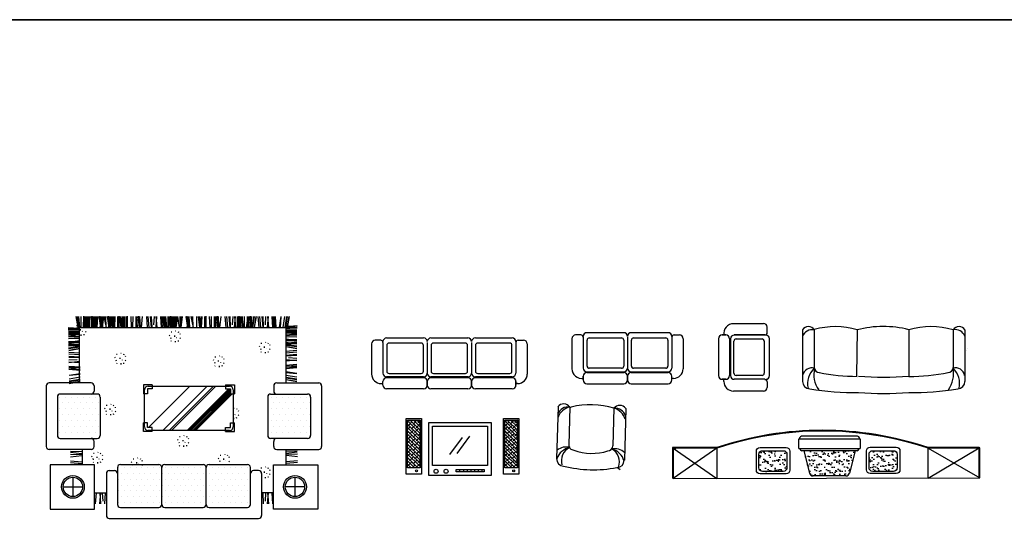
# Model space of a CAD drawing. Header units: inches. Extents: x 100794 to 106273, y 288 to 2276.
# Tile 111 of 149: x 102879 to 103410, y 2001 to 2276. Entities that reach past the tile are written whole.
import ezdxf

# ---------------------------------------------------------------- set-up
doc = ezdxf.new("R2010")
doc.units = ezdxf.units.IN
doc.header["$MEASUREMENT"] = 0
doc.layers.get('0').update_dxf_attribs({"linetype": 'CONTINUOUS'})
for name, color, linetype in [('J', 7, 'CONTINUOUS'), ('P', 1, 'CONTINUOUS'), ('家具', 3, 'CONTINUOUS')]:
    doc.layers.add(name, color=color, linetype=linetype)
pattern_1 = [(37.5, (-2296, 22444.8), (-3.20006, 97.88265), [0, -77.216, 0, -86.36, 0, -82.55]), (7.5, (-2296, 22444.8), (89.90466, 143.365), [0, -41.656, 0, -69.596, 0, -26.67]), (327.5, (-2358.48, 22444.8), (158.19847, 0.28744), [0, -25.4, 0, -91.44, 0, -119.38]), (317.5, (-2358.48, 22444.8), (152.7113, 44.58586), [0, -12.7, 0, -59.944, 0, -68.58])]

# ---------------------------------------------------------------- blocks, each defined once
blk = doc.blocks.new('41')
h = blk.add_hatch()
h.set_pattern_fill('ANSI38', scale=10, angle=90, style=0)
h.set_pattern_definition([(135, (-41343.065, 34266.837), (-22.45064, -22.45064), []), (225, (-41343.065, 34266.837), (-22.45064, -67.35192), [79.375, -47.625])])
h.paths.add_polyline_path([(-48848, 24782), (-48678, 24782), (-48678, 25427), (-48848, 25427)])
h = blk.add_hatch()
h.set_pattern_fill('ANSI38', scale=10, angle=90, style=0)
h.set_pattern_definition([(135, (-40028.33, 34266.837), (-22.45064, -22.45064), []), (225, (-40028.33, 34266.837), (-22.45064, -67.35192), [79.375, -47.625])])
h.paths.add_polyline_path([(-47533, 24782), (-47363, 24782), (-47363, 25427), (-47533, 25427)])
h = blk.add_hatch()
h.set_pattern_fill('_U', scale=50, angle=90, style=0, pattern_type=0)
h.set_pattern_definition([(90, (-41264.83, 34266.837), (-50, 3e-15), [])])
h.paths.add_polyline_path([(-48192, 24725), (-47814, 24725), (-47814, 24757), (-48192, 24757)])
at = {"color": 7}
for p, q in [((-48108, 25191), (-48281, 24959)), ((-48009, 25209), (-48181, 24976))]:
    blk.add_line(p, q, dxfattribs=at)
for points in [[(-48868, 25447), (-48658, 25447), (-48658, 24695), (-48868, 24695)], [(-47553, 25447), (-47343, 25447), (-47343, 24695), (-47553, 24695)], [(-48848, 25427), (-48678, 25427), (-48678, 24782), (-48848, 24782)], [(-48560, 25395), (-47718, 25395), (-47718, 24678), (-48560, 24678)], [(-48510, 25345), (-47768, 25345), (-47768, 24813), (-48510, 24813)], [(-47533, 25427), (-47363, 25427), (-47363, 24782), (-47533, 24782)], [(-48192, 24757), (-47814, 24757), (-47814, 24725), (-48192, 24725)]]:
    blk.add_lwpolyline(points, close=True, dxfattribs=at)
for centre, radius in [((-48727, 24738), 13.1), ((-48463, 24734), 27.4), ((-48328, 24734), 27.4), ((-47413, 24738), 13.1)]:
    blk.add_circle(centre, radius, dxfattribs=at)
blk = doc.blocks.new('44')
at = {"color": 7}
for p, q in [((-55815, 26663), (-55815, 26255)), ((-55692, 26713), (-55765, 26713)), ((-55662, 26683), (-55662, 26266)), ((-55612, 26743), (-55112, 26743)), ((-55145, 26673), (-55580, 26673)), ((-55062, 26683), (-55062, 26266)), ((-55062, 26683), (-55062, 26266)), ((-55012, 26743), (-54513, 26743)), ((-54546, 26673), (-54980, 26673)), ((-54462, 26683), (-54462, 26266)), ((-54462, 26683), (-54462, 26266)), ((-54412, 26743), (-53913, 26743)), ((-53946, 26673), (-54380, 26673)), ((-53863, 26683), (-53863, 26266)), ((-53863, 26683), (-53863, 26266)), ((-53833, 26713), (-53760, 26713)), ((-53710, 26663), (-53710, 26255)), ((-55610, 26643), (-55610, 26292)), ((-55115, 26292), (-55115, 26643)), ((-55010, 26643), (-55010, 26292)), ((-54516, 26292), (-54516, 26643)), ((-54410, 26643), (-54410, 26292)), ((-53916, 26292), (-53916, 26643)), ((-55580, 26262), (-55145, 26262)), ((-54980, 26262), (-54546, 26262)), ((-54380, 26262), (-53946, 26262)), ((-55685, 26125), (-55665, 26125)), ((-55662, 26104), (-55662, 26154)), ((-55112, 26216), (-55612, 26216)), ((-55112, 26204), (-55612, 26204)), ((-55062, 26104), (-55062, 26154)), ((-55062, 26154), (-55062, 26104)), ((-54513, 26216), (-55012, 26216)), ((-54512, 26204), (-55012, 26204)), ((-54462, 26104), (-54462, 26154)), ((-54462, 26154), (-54462, 26104)), ((-53913, 26216), (-54412, 26216)), ((-53912, 26204), (-54412, 26204)), ((-53863, 26104), (-53863, 26154)), ((-53862, 26154), (-53862, 26104)), ((-53840, 26125), (-53860, 26125)), ((-55112, 26054), (-55612, 26054)), ((-54512, 26054), (-55012, 26054)), ((-53912, 26054), (-54412, 26054))]:
    blk.add_line(p, q, dxfattribs=at)
for centre, radius, start, end in [((-55765, 26663), 50, 90, 180), ((-55692, 26683), 30, 0, 90), ((-55612, 26693), 50, 90, 180), ((-55580, 26643), 30, 90, 180), ((-55145, 26643), 30, 0, 90), ((-55112, 26693), 50, 0, 90), ((-55012, 26693), 50, 90, 180), ((-54980, 26643), 30, 90, 180), ((-54546, 26643), 30, 0, 90), ((-54513, 26693), 50, 0, 90), ((-54412, 26693), 50, 90, 180), ((-54380, 26643), 30, 90, 180), ((-53946, 26643), 30, 0, 90), ((-53913, 26693), 50, 0, 90), ((-53833, 26683), 30, 90, 180), ((-53760, 26663), 50, 0, 90), ((-55685, 26255), 130, 180, 270), ((-55612, 26266), 50, 180, 270), ((-55580, 26292), 30, 180, 270), ((-55145, 26292), 30, 270, 0), ((-55112, 26266), 50, 270, 0), ((-55012, 26266), 50, 180, 270), ((-54980, 26292), 30, 180, 270), ((-54546, 26292), 30, 270, 0), ((-54513, 26266), 50, 270, 0), ((-54412, 26266), 50, 180, 270), ((-54380, 26292), 30, 180, 270), ((-53946, 26292), 30, 270, 0), ((-53913, 26266), 50, 270, 0), ((-53840, 26255), 130, 270, 0), ((-55612, 26154), 50, 90, 180), ((-55112, 26154), 50, 0, 90), ((-55012, 26154), 50, 90, 180), ((-54512, 26154), 50, 0, 90), ((-54412, 26154), 50, 90, 180), ((-53912, 26154), 50, 0, 90), ((-55612, 26104), 50, 180, 270), ((-55112, 26104), 50, 270, 0), ((-55012, 26104), 50, 180, 270), ((-54512, 26104), 50, 270, 0), ((-54412, 26104), 50, 180, 270), ((-53912, 26104), 50, 270, 0)]:
    blk.add_arc(centre, radius, start, end, dxfattribs=at)
blk = doc.blocks.new('25')
at = {"layer": 'J', "color": 3}
for p, q in [((-264, -730), (-264, -1550)), ((343, -690), (-224, -690)), ((383, -730), (383, -800)), ((1169, -716), (1051, -716)), ((1051, -716), (1051, -835)), ((1066, -1282), (1066, -782)), ((1169, -770), (1105, -770)), ((1105, -770), (1105, -835)), ((1116, -732), (2216, -732)), ((1169, -716), (1169, -770)), ((2163, -716), (2163, -770)), ((2163, -716), (2281, -716)), ((2163, -770), (2227, -770)), ((2227, -770), (2227, -835)), ((2266, -782), (2266, -1282)), ((2281, -716), (2281, -835)), ((2814, -730), (2814, -800)), ((2854, -690), (3422, -690)), ((3462, -730), (3462, -1550)), ((-114, -880), (-114, -1400)), ((-80, -881), (-80, -881)), ((426, -840), (-74, -840)), ((-1, -881), (-1, -881)), ((78, -881), (78, -881)), ((158, -881), (158, -881)), ((237, -881), (237, -881)), ((317, -881), (317, -881)), ((396, -881), (396, -881)), ((466, -880), (466, -1400)), ((1105, -835), (1051, -835)), ((2227, -835), (2281, -835)), ((2732, -880), (2732, -1400)), ((2772, -840), (3272, -840)), ((2777, -881), (2777, -881)), ((2857, -881), (2857, -881)), ((2936, -881), (2936, -881)), ((3015, -881), (3015, -881)), ((3095, -881), (3095, -881)), ((3174, -881), (3174, -881)), ((3253, -881), (3253, -881)), ((3312, -880), (3312, -1400)), ((-80, -1039), (-80, -1039)), ((-41, -960), (-41, -960)), ((-1, -1039), (-1, -1039)), ((39, -960), (39, -960)), ((78, -1039), (78, -1039)), ((118, -960), (118, -960)), ((158, -1039), (158, -1039)), ((197, -960), (197, -960)), ((237, -1039), (237, -1039)), ((277, -960), (277, -960)), ((317, -1039), (317, -1039)), ((356, -960), (356, -960)), ((396, -1039), (396, -1039)), ((436, -960), (436, -960)), ((2737, -960), (2737, -960)), ((2777, -1039), (2777, -1039)), ((2817, -960), (2817, -960)), ((2857, -1039), (2857, -1039)), ((2896, -960), (2896, -960)), ((2936, -1039), (2936, -1039)), ((2976, -960), (2976, -960)), ((3015, -1039), (3015, -1039)), ((3055, -960), (3055, -960)), ((3095, -1039), (3095, -1039)), ((3134, -960), (3134, -960)), ((3174, -1039), (3174, -1039)), ((3214, -960), (3214, -960)), ((3253, -1039), (3253, -1039)), ((3293, -960), (3293, -960)), ((-80, -1198), (-80, -1198)), ((-41, -1119), (-41, -1119)), ((-1, -1198), (-1, -1198)), ((39, -1119), (39, -1119)), ((78, -1198), (78, -1198)), ((118, -1119), (118, -1119)), ((158, -1198), (158, -1198)), ((197, -1119), (197, -1119)), ((237, -1198), (237, -1198)), ((277, -1119), (277, -1119)), ((317, -1198), (317, -1198)), ((356, -1119), (356, -1119)), ((396, -1198), (396, -1198)), ((436, -1119), (436, -1119)), ((2737, -1119), (2737, -1119)), ((2777, -1198), (2777, -1198)), ((2817, -1119), (2817, -1119)), ((2857, -1198), (2857, -1198)), ((2896, -1119), (2896, -1119)), ((2936, -1198), (2936, -1198)), ((2976, -1119), (2976, -1119)), ((3015, -1198), (3015, -1198)), ((3055, -1119), (3055, -1119)), ((3095, -1198), (3095, -1198)), ((3134, -1119), (3134, -1119)), ((3174, -1198), (3174, -1198)), ((3214, -1119), (3214, -1119)), ((3253, -1198), (3253, -1198)), ((3293, -1119), (3293, -1119)), ((-41, -1278), (-41, -1278)), ((39, -1278), (39, -1278)), ((118, -1278), (118, -1278)), ((197, -1278), (197, -1278)), ((277, -1278), (277, -1278)), ((356, -1278), (356, -1278)), ((436, -1278), (436, -1278)), ((1105, -1228), (1051, -1228)), ((1051, -1347), (1051, -1228)), ((1105, -1293), (1105, -1228)), ((1169, -1293), (1105, -1293)), ((2216, -1332), (1116, -1332)), ((1169, -1347), (1169, -1293)), ((2163, -1293), (2227, -1293)), ((2163, -1347), (2163, -1293)), ((2227, -1293), (2227, -1228)), ((2227, -1228), (2281, -1228)), ((2281, -1347), (2281, -1228)), ((2737, -1278), (2737, -1278)), ((2817, -1278), (2817, -1278)), ((2896, -1278), (2896, -1278)), ((2976, -1278), (2976, -1278)), ((3055, -1278), (3055, -1278)), ((3134, -1278), (3134, -1278)), ((3214, -1278), (3214, -1278)), ((3293, -1278), (3293, -1278)), ((-80, -1357), (-80, -1357)), ((-74, -1440), (426, -1440)), ((-41, -1436), (-41, -1436)), ((-1, -1357), (-1, -1357)), ((39, -1436), (39, -1436)), ((78, -1357), (78, -1357)), ((118, -1436), (118, -1436)), ((158, -1357), (158, -1357)), ((197, -1436), (197, -1436)), ((237, -1357), (237, -1357)), ((277, -1436), (277, -1436)), ((317, -1357), (317, -1357)), ((356, -1436), (356, -1436)), ((396, -1357), (396, -1357)), ((436, -1436), (436, -1436)), ((1169, -1347), (1051, -1347)), ((2163, -1347), (2281, -1347)), ((3272, -1440), (2772, -1440)), ((2777, -1357), (2777, -1357)), ((2817, -1436), (2817, -1436)), ((2857, -1357), (2857, -1357)), ((2896, -1436), (2896, -1436)), ((2936, -1357), (2936, -1357)), ((2976, -1436), (2976, -1436)), ((3015, -1357), (3015, -1357)), ((3055, -1436), (3055, -1436)), ((3095, -1357), (3095, -1357)), ((3134, -1436), (3134, -1436)), ((3174, -1357), (3174, -1357)), ((3214, -1436), (3214, -1436)), ((3253, -1357), (3253, -1357)), ((343, -1590), (-224, -1590)), ((383, -1550), (383, -1480)), ((2814, -1550), (2814, -1480)), ((2854, -1590), (3422, -1590)), ((-212, -1796), (-212, -2396)), ((-196, -1796), (-212, -1796)), ((388, -1796), (-196, -1796)), ((388, -2396), (388, -1796)), ((699, -1833), (699, -2333)), ((713, -1833), (713, -1833)), ((739, -1793), (1259, -1793)), ((793, -1833), (793, -1833)), ((872, -1833), (872, -1833)), ((952, -1833), (952, -1833)), ((1031, -1833), (1031, -1833)), ((1110, -1833), (1110, -1833)), ((1190, -1833), (1190, -1833)), ((1269, -1833), (1269, -1833)), ((1299, -2333), (1299, -1833)), ((1339, -1793), (1859, -1793)), ((1348, -1833), (1348, -1833)), ((1428, -1833), (1428, -1833)), ((1507, -1833), (1507, -1833)), ((1587, -1833), (1587, -1833)), ((1666, -1833), (1666, -1833)), ((1745, -1833), (1745, -1833)), ((1825, -1833), (1825, -1833)), ((1899, -2334), (1899, -1833)), ((1904, -1833), (1904, -1833)), ((1939, -1793), (2459, -1793)), ((1983, -1833), (1983, -1833)), ((2063, -1833), (2063, -1833)), ((2142, -1833), (2142, -1833)), ((2222, -1833), (2222, -1833)), ((2301, -1833), (2301, -1833)), ((2380, -1833), (2380, -1833)), ((2460, -1833), (2460, -1833)), ((2499, -2334), (2499, -1833)), ((2809, -2396), (2809, -1796)), ((2809, -1796), (3393, -1796)), ((3393, -1796), (3409, -1796)), ((3409, -1796), (3409, -2396)), ((96, -1965), (96, -2226)), ((549, -1915), (549, -2483)), ((589, -1875), (659, -1875)), ((713, -1992), (713, -1992)), ((753, -1913), (753, -1913)), ((793, -1992), (793, -1992)), ((832, -1913), (832, -1913)), ((872, -1992), (872, -1992)), ((912, -1913), (912, -1913)), ((952, -1992), (952, -1992)), ((991, -1913), (991, -1913)), ((1031, -1992), (1031, -1992)), ((1071, -1913), (1071, -1913)), ((1110, -1992), (1110, -1992)), ((1150, -1913), (1150, -1913)), ((1190, -1992), (1190, -1992)), ((1229, -1913), (1229, -1913)), ((1269, -1992), (1269, -1992)), ((1309, -1913), (1309, -1913)), ((1348, -1992), (1348, -1992)), ((1388, -1913), (1388, -1913)), ((1428, -1992), (1428, -1992)), ((1467, -1913), (1467, -1913)), ((1507, -1992), (1507, -1992)), ((1547, -1913), (1547, -1913)), ((1587, -1992), (1587, -1992)), ((1626, -1913), (1626, -1913)), ((1666, -1992), (1666, -1992)), ((1706, -1913), (1706, -1913)), ((1745, -1992), (1745, -1992)), ((1785, -1913), (1785, -1913)), ((1825, -1992), (1825, -1992)), ((1864, -1913), (1864, -1913)), ((1904, -1992), (1904, -1992)), ((1944, -1913), (1944, -1913)), ((1983, -1992), (1983, -1992)), ((2023, -1913), (2023, -1913)), ((2063, -1992), (2063, -1992)), ((2102, -1913), (2102, -1913)), ((2142, -1992), (2142, -1992)), ((2182, -1913), (2182, -1913)), ((2222, -1992), (2222, -1992)), ((2261, -1913), (2261, -1913)), ((2301, -1992), (2301, -1992)), ((2341, -1913), (2341, -1913)), ((2380, -1992), (2380, -1992)), ((2420, -1913), (2420, -1913)), ((2460, -1992), (2460, -1992)), ((2609, -1875), (2539, -1875)), ((2649, -1915), (2649, -2483)), ((3101, -1965), (3101, -2226)), ((-35, -2096), (227, -2096)), ((753, -2071), (753, -2071)), ((832, -2071), (832, -2071)), ((912, -2071), (912, -2071)), ((991, -2071), (991, -2071)), ((1071, -2071), (1071, -2071)), ((1150, -2071), (1150, -2071)), ((1229, -2071), (1229, -2071)), ((1309, -2071), (1309, -2071)), ((1388, -2071), (1388, -2071)), ((1626, -2071), (1626, -2071)), ((1706, -2071), (1706, -2071)), ((1785, -2071), (1785, -2071)), ((1864, -2071), (1864, -2071)), ((1944, -2071), (1944, -2071)), ((2023, -2071), (2023, -2071)), ((2102, -2071), (2102, -2071)), ((2182, -2071), (2182, -2071)), ((2261, -2071), (2261, -2071)), ((2341, -2071), (2341, -2071)), ((2420, -2071), (2420, -2071)), ((3232, -2096), (2971, -2096)), ((713, -2151), (713, -2151)), ((753, -2230), (753, -2230)), ((793, -2151), (793, -2151)), ((832, -2230), (832, -2230)), ((872, -2151), (872, -2151)), ((912, -2230), (912, -2230)), ((952, -2151), (952, -2151)), ((991, -2230), (991, -2230)), ((1031, -2151), (1031, -2151)), ((1071, -2230), (1071, -2230)), ((1110, -2151), (1110, -2151)), ((1150, -2230), (1150, -2230)), ((1190, -2151), (1190, -2151)), ((1229, -2230), (1229, -2230)), ((1269, -2151), (1269, -2151)), ((1309, -2230), (1309, -2230)), ((1348, -2151), (1348, -2151)), ((1388, -2230), (1388, -2230)), ((1428, -2151), (1428, -2151)), ((1467, -2230), (1467, -2230)), ((1547, -2230), (1547, -2230)), ((1626, -2230), (1626, -2230)), ((1666, -2151), (1666, -2151)), ((1706, -2230), (1706, -2230)), ((1745, -2151), (1745, -2151)), ((1785, -2230), (1785, -2230)), ((1825, -2151), (1825, -2151)), ((1864, -2230), (1864, -2230)), ((1904, -2151), (1904, -2151)), ((1944, -2230), (1944, -2230)), ((1983, -2151), (1983, -2151)), ((2023, -2230), (2023, -2230)), ((2063, -2151), (2063, -2151)), ((2102, -2230), (2102, -2230)), ((2142, -2151), (2142, -2151)), ((2182, -2230), (2182, -2230)), ((2222, -2151), (2222, -2151)), ((2261, -2230), (2261, -2230)), ((2301, -2151), (2301, -2151)), ((2341, -2230), (2341, -2230)), ((2380, -2151), (2380, -2151)), ((2420, -2230), (2420, -2230)), ((2460, -2151), (2460, -2151)), ((-212, -2396), (388, -2396)), ((713, -2309), (713, -2309)), ((739, -2373), (1259, -2373)), ((793, -2309), (793, -2309)), ((872, -2309), (872, -2309)), ((952, -2309), (952, -2309)), ((1031, -2309), (1031, -2309)), ((1110, -2309), (1110, -2309)), ((1190, -2309), (1190, -2309)), ((1269, -2309), (1269, -2309)), ((1339, -2373), (1859, -2373)), ((1348, -2309), (1348, -2309)), ((1428, -2309), (1428, -2309)), ((1507, -2309), (1507, -2309)), ((1587, -2309), (1587, -2309)), ((1666, -2309), (1666, -2309)), ((1745, -2309), (1745, -2309)), ((1825, -2309), (1825, -2309)), ((1904, -2309), (1904, -2309)), ((1939, -2373), (2459, -2373)), ((1983, -2309), (1983, -2309)), ((2063, -2309), (2063, -2309)), ((2142, -2309), (2142, -2309)), ((2222, -2309), (2222, -2309)), ((2301, -2309), (2301, -2309)), ((2380, -2309), (2380, -2309)), ((2460, -2309), (2460, -2309)), ((3409, -2396), (2809, -2396)), ((589, -2523), (2609, -2523))]:
    blk.add_line(p, q, dxfattribs=at)
for centre, radius in [((96, -2096), 154), ((96, -2096), 154), ((96, -2096), 131), ((3101, -2096), 154), ((3101, -2096), 154), ((3101, -2096), 131)]:
    blk.add_circle(centre, radius, dxfattribs=at)
for centre, radius, start, end in [((-224, -730), 40, 90, 180), ((343, -730), 40, 0, 90), ((1116, -782), 50, 90, 180), ((2216, -782), 50, 0, 90), ((2854, -730), 40, 90, 180), ((3422, -730), 40, 0, 90), ((-74, -880), 40, 90, 180), ((343, -800), 40, 270, 0), ((426, -880), 40, 0, 90), ((2772, -880), 40, 90, 180), ((2854, -800), 40, 180, 270), ((3272, -880), 40, 0, 90), ((1116, -1282), 50, 180, 270), ((2216, -1282), 50, 270, 0), ((-74, -1400), 40, 180, 270), ((343, -1480), 40, 0, 90), ((426, -1400), 40, 270, 0), ((2772, -1400), 40, 180, 270), ((2854, -1480), 40, 90, 180), ((3272, -1400), 40, 270, 0), ((-224, -1550), 40, 180, 270), ((-224, -1550), 40, 180, 270), ((343, -1550), 40, 270, 0), ((2854, -1550), 40, 180, 270), ((3422, -1550), 40, 270, 0), ((3422, -1550), 40, 270, 0), ((739, -1833), 40, 90, 180), ((1259, -1833), 40, 0, 90), ((1339, -1833), 40, 90, 180), ((1859, -1833), 40, 0, 90), ((1939, -1833), 40, 90, 180), ((2459, -1833), 40, 0, 90), ((589, -1915), 40, 90, 180), ((659, -1915), 40, 0, 90), ((2539, -1915), 40, 90, 180), ((2609, -1915), 40, 0, 90), ((739, -2333), 40, 180, 270), ((1259, -2333), 40, 270, 0), ((1339, -2333), 40, 180, 270), ((1859, -2333), 40, 270, 0), ((1939, -2333), 40, 180, 270), ((2459, -2333), 40, 270, 0), ((589, -2483), 40, 180, 270), ((2609, -2483), 40, 270, 0)]:
    blk.add_arc(centre, radius, start, end, dxfattribs=at)
at = {"layer": 'P', "color": 1}
for p, q in [((136, 211), (162, 61)), ((153, 209), (172, 59)), ((158, 211), (177, 61)), ((168, 210), (181, 60)), ((174, 211), (187, 61)), ((202, 211), (205, 61)), ((238, 212), (236, 62)), ((245, 211), (239, 61)), ((247, 211), (245, 61)), ((250, 211), (248, 61)), ((250, 211), (276, 61)), ((258, 211), (254, 61)), ((256, 211), (255, 61)), ((262, 211), (259, 61)), ((264, 211), (261, 61)), ((267, 209), (286, 59)), ((272, 211), (291, 61)), ((282, 211), (280, 61)), ((282, 210), (295, 60)), ((287, 211), (285, 61)), ((288, 211), (301, 61)), ((307, 211), (296, 61)), ((317, 211), (305, 61)), ((316, 211), (319, 61)), ((334, 211), (357, 61)), ((352, 212), (350, 62)), ((359, 211), (353, 61)), ((361, 211), (359, 61)), ((364, 211), (362, 61)), ((370, 211), (368, 61)), ((372, 211), (368, 61)), ((368, 211), (372, 61)), ((379, 211), (371, 61)), ((376, 211), (373, 61)), ((378, 211), (375, 61)), ((397, 211), (378, 61)), ((395, 211), (394, 61)), ((401, 211), (399, 61)), ((421, 211), (410, 61)), ((431, 211), (419, 61)), ((448, 211), (471, 61)), ((448, 211), (468, 61)), ((459, 212), (479, 61)), ((485, 211), (462, 61)), ((476, 205), (481, 61)), ((482, 211), (486, 61)), ((483, 208), (489, 61)), ((492, 211), (485, 61)), ((490, 211), (495, 61)), ((511, 211), (492, 61)), ((516, 211), (547, 61)), ((531, 211), (540, 61)), ((539, 211), (541, 65)), ((562, 211), (582, 61)), ((573, 212), (593, 61)), ((599, 211), (575, 61)), ((590, 205), (595, 61)), ((591, 211), (591, 61)), ((597, 208), (602, 61)), ((603, 211), (609, 61)), ((638, 61), (618, 211)), ((643, 61), (623, 211)), ((630, 211), (661, 61)), ((651, 61), (631, 211)), ((650, 208), (644, 61)), ((645, 211), (654, 61)), ((653, 211), (655, 65)), ((659, 211), (653, 61)), ((663, 209), (657, 59)), ((699, 211), (699, 61)), ((705, 211), (705, 61)), ((706, 211), (706, 61)), ((718, 212), (718, 62)), ((751, 61), (731, 211)), ((757, 61), (737, 211)), ((765, 61), (745, 211)), ((764, 208), (758, 61)), ((765, 211), (771, 61)), ((773, 211), (767, 61)), ((777, 209), (771, 59)), ((792, 211), (790, 61)), ((813, 211), (813, 61)), ((820, 211), (820, 61)), ((831, 212), (831, 62)), ((879, 211), (884, 61)), ((906, 211), (904, 61)), ((946, 211), (946, 61)), ((958, 209), (964, 59)), ((973, 209), (992, 59)), ((979, 211), (998, 61)), ((985, 212), (1003, 62)), ((999, 211), (1005, 61)), ((1035, 211), (1019, 61)), ((1090, 211), (1103, 61)), ((1111, 211), (1124, 61)), ((1143, 211), (1156, 61)), ((1157, 211), (1163, 61)), ((1195, 211), (1189, 98)), ((1228, 211), (1217, 61)), ((1219, 211), (1232, 61)), ((1280, 211), (1290, 61)), ((1315, 211), (1294, 61)), ((1294, 211), (1304, 61)), ((1313, 211), (1326, 61)), ((1313, 211), (1339, 61)), ((1317, 211), (1330, 61)), ((1322, 211), (1335, 61)), ((1330, 209), (1348, 59)), ((1335, 211), (1354, 61)), ((1345, 210), (1358, 60)), ((1350, 211), (1363, 61)), ((1401, 211), (1379, 61)), ((1379, 211), (1382, 61)), ((1402, 211), (1391, 61)), ((1415, 212), (1413, 62)), ((1422, 211), (1415, 61)), ((1424, 211), (1422, 61)), ((1427, 211), (1425, 61)), ((1450, 211), (1428, 61)), ((1435, 211), (1431, 61)), ((1433, 211), (1431, 61)), ((1439, 211), (1435, 61)), ((1441, 211), (1438, 61)), ((1476, 211), (1456, 61)), ((1458, 211), (1457, 61)), ((1464, 211), (1462, 61)), ((1486, 211), (1465, 61)), ((1484, 211), (1472, 61)), ((1493, 211), (1482, 61)), ((1507, 211), (1484, 61)), ((1513, 211), (1487, 61)), ((1511, 211), (1534, 61)), ((1545, 211), (1549, 61)), ((1555, 211), (1547, 61)), ((1574, 211), (1555, 61)), ((1625, 211), (1645, 61)), ((1636, 212), (1655, 61)), ((1662, 211), (1638, 61)), ((1652, 205), (1657, 61)), ((1660, 208), (1665, 61)), ((1666, 211), (1672, 61)), ((1693, 211), (1724, 61)), ((1708, 211), (1717, 61)), ((1716, 211), (1718, 65)), ((1768, 211), (1768, 61)), ((1814, 61), (1794, 211)), ((1820, 61), (1800, 211)), ((1827, 61), (1807, 211)), ((1827, 208), (1821, 61)), ((1836, 211), (1830, 61)), ((1840, 209), (1834, 59)), ((1875, 211), (1875, 61)), ((1883, 211), (1883, 61)), ((1894, 212), (1894, 62)), ((1941, 211), (1947, 61)), ((1969, 211), (1967, 61)), ((2009, 211), (2009, 61)), ((2021, 209), (2027, 59)), ((2036, 209), (2055, 59)), ((2042, 211), (2061, 61)), ((2048, 212), (2066, 62)), ((2062, 211), (2068, 61)), ((2098, 211), (2082, 61)), ((2153, 211), (2166, 61)), ((2174, 211), (2187, 61)), ((2206, 211), (2219, 61)), ((2220, 211), (2226, 61)), ((2258, 211), (2252, 98)), ((2291, 211), (2279, 61)), ((2282, 211), (2295, 61)), ((2321, 211), (2321, 61)), ((2329, 211), (2329, 61)), ((2340, 212), (2340, 62)), ((2343, 211), (2353, 61)), ((2357, 211), (2367, 61)), ((2377, 211), (2357, 61)), ((2375, 211), (2389, 61)), ((2380, 211), (2393, 61)), ((2384, 211), (2398, 61)), ((2387, 211), (2393, 61)), ((2415, 211), (2413, 61)), ((2464, 211), (2442, 61)), ((2464, 211), (2454, 61)), ((2455, 211), (2455, 61)), ((2467, 209), (2473, 59)), ((2482, 209), (2501, 59)), ((2488, 211), (2507, 61)), ((2513, 211), (2491, 61)), ((2494, 212), (2512, 62)), ((2508, 211), (2514, 61)), ((2539, 211), (2519, 61)), ((2544, 211), (2528, 61)), ((2548, 211), (2528, 61)), ((2570, 211), (2547, 61)), ((2576, 211), (2550, 61)), ((2599, 211), (2612, 61)), ((2620, 211), (2633, 61)), ((2652, 211), (2665, 61)), ((2666, 211), (2672, 61)), ((2704, 211), (2698, 98)), ((2737, 211), (2725, 61)), ((2728, 211), (2741, 61)), ((2789, 211), (2799, 61)), ((2823, 211), (2803, 61)), ((2803, 211), (2813, 61)), ((2821, 211), (2835, 61)), ((2826, 211), (2839, 61)), ((2831, 211), (2844, 61)), ((2910, 211), (2888, 61)), ((2910, 211), (2900, 61)), ((2959, 211), (2937, 61)), ((2985, 211), (2965, 61)), ((2994, 211), (2974, 61)), ((3016, 211), (2993, 61)), ((3022, 211), (2996, 61)), ((32, 41), (182, 63)), ((32, 61), (182, 53)), ((32, 43), (182, 32)), ((32, 38), (182, 27)), ((32, 34), (182, 23)), ((32, 31), (182, 27)), ((36, 35), (186, 49)), ((36, 44), (186, 33)), ((36, 5), (186, 7)), ((130, 44), (122, 37)), ((141, 12), (145, -1)), ((147, 87), (159, 87)), ((186, 61), (2977, 61)), ((186, -690), (186, 61)), ((193, 39), (193, 22)), ((213, 99), (208, 95)), ((224, 9), (222, 6)), ((248, 87), (241, 75)), ((265, 5), (275, -3)), ((269, 60), (266, 50)), ((1425, 0), (1436, 0)), ((1490, 13), (1485, 9)), ((1525, 0), (1519, -11)), ((3127, 56), (2977, 67)), ((3127, 65), (2977, 52)), ((2977, 61), (2977, -690)), ((3127, 25), (2977, 25)), ((3127, 18), (2977, 18)), ((3127, 4), (2977, -6)), ((3128, 7), (2978, 7)), ((3131, 62), (2981, 82)), ((3131, 82), (2981, 72)), ((3131, 64), (2981, 51)), ((3131, 59), (2981, 46)), ((3131, 55), (2981, 41)), ((3131, 52), (2981, 46)), ((35, -14), (185, -12)), ((36, -3), (186, -1)), ((36, -17), (187, -25)), ((37, -51), (187, -29)), ((37, -31), (187, -39)), ((37, -49), (187, -61)), ((37, -54), (187, -65)), ((37, -59), (187, -70)), ((37, -61), (187, -65)), ((37, -89), (187, -85)), ((38, -138), (188, -114)), ((38, -138), (188, -126)), ((38, -129), (188, -127)), ((151, -34), (146, -41)), ((205, -36), (204, -52)), ((239, -34), (253, -33)), ((1407, -42), (1400, -50)), ((1418, -74), (1422, -88)), ((1428, -121), (1423, -128)), ((1470, -48), (1470, -64)), ((1482, -123), (1481, -138)), ((1501, -77), (1500, -80)), ((1516, -120), (1530, -119)), ((1542, -81), (1552, -90)), ((1546, -26), (1543, -36)), ((3126, -120), (2976, -126)), ((3127, -10), (2977, -20)), ((3127, -31), (2977, -10)), ((3127, -29), (2977, -42)), ((3127, -33), (2977, -46)), ((3127, -38), (2977, -51)), ((3127, -41), (2977, -46)), ((3127, -68), (2977, -66)), ((3127, -117), (2977, -95)), ((3127, -118), (2977, -107)), ((3127, -108), (2977, -108)), ((37, -168), (187, -184)), ((38, -162), (189, -179)), ((39, -187), (188, -163)), ((39, -182), (189, -186)), ((39, -213), (189, -191)), ((39, -218), (189, -200)), ((39, -222), (189, -200)), ((40, -141), (190, -145)), ((40, -156), (190, -173)), ((40, -244), (189, -219)), ((40, -250), (189, -222)), ((2622, -191), (2615, -199)), ((2633, -223), (2637, -236)), ((2640, -149), (2651, -149)), ((2686, -197), (2686, -213)), ((2705, -136), (2701, -140)), ((2716, -226), (2715, -229)), ((2740, -149), (2734, -160)), ((2762, -175), (2758, -185)), ((2758, -230), (2767, -238)), ((3126, -136), (2976, -154)), ((3127, -141), (2977, -160)), ((3127, -166), (2977, -144)), ((3127, -161), (2977, -167)), ((3127, -192), (2977, -172)), ((3127, -202), (2977, -181)), ((3127, -197), (2977, -181)), ((3127, -223), (2977, -200)), ((3127, -229), (2977, -203)), ((3127, -252), (2977, -265)), ((3128, -147), (2978, -165)), ((40, -273), (190, -284)), ((40, -294), (190, -305)), ((41, -326), (191, -337)), ((41, -340), (191, -344)), ((41, -378), (154, -370)), ((42, -411), (192, -397)), ((669, -344), (661, -351)), ((679, -376), (684, -389)), ((686, -301), (697, -301)), ((732, -349), (732, -365)), ((751, -289), (747, -292)), ((762, -378), (761, -381)), ((786, -301), (780, -313)), ((808, -328), (804, -338)), ((804, -382), (813, -391)), ((2000, -378), (1993, -386)), ((2018, -336), (2029, -336)), ((2064, -384), (2064, -400)), ((2083, -323), (2079, -327)), ((2118, -336), (2112, -347)), ((2140, -362), (2136, -372)), ((2643, -269), (2639, -276)), ((2697, -272), (2697, -287)), ((2732, -269), (2745, -268)), ((3127, -273), (2977, -286)), ((3127, -305), (2977, -318)), ((3127, -319), (2977, -325)), ((3127, -390), (2977, -379)), ((3127, -381), (2977, -394)), ((3127, -357), (3015, -351)), ((42, -402), (192, -413)), ((43, -463), (193, -471)), ((43, -497), (193, -475)), ((43, -477), (193, -485)), ((43, -495), (193, -507)), ((43, -500), (193, -511)), ((43, -505), (193, -516)), ((689, -422), (685, -429)), ((743, -424), (743, -439)), ((778, -422), (791, -421)), ((2011, -410), (2015, -423)), ((2021, -457), (2017, -463)), ((2075, -459), (2075, -474)), ((2094, -413), (2093, -416)), ((2110, -456), (2123, -455)), ((2136, -417), (2145, -425)), ((3127, -442), (2977, -453)), ((3127, -456), (2977, -466)), ((3127, -477), (2977, -456)), ((3127, -475), (2977, -488)), ((3127, -479), (2977, -492)), ((3127, -484), (2977, -497)), ((44, -584), (194, -560)), ((44, -584), (194, -572)), ((45, -633), (194, -609)), ((45, -659), (195, -637)), ((45, -668), (195, -646)), ((46, -690), (195, -665)), ((3127, -563), (2977, -541)), ((3127, -564), (2977, -553)), ((3127, -612), (2977, -590)), ((3127, -638), (2977, -618)), ((3127, -648), (2977, -627)), ((3127, -669), (2977, -646)), ((3127, -675), (2977, -649)), ((46, -696), (195, -668)), ((1679, -732), (1117, -1293)), ((1915, -732), (1315, -1332)), ((2000, -732), (1400, -1332)), ((2031, -732), (1431, -1332)), ((2204, -770), (1642, -1332)), ((2228, -770), (1666, -1332)), ((2227, -787), (1682, -1332)), ((2227, -799), (1694, -1332)), ((2227, -823), (1718, -1332)), ((2231, -835), (1734, -1332)), ((2251, -835), (1754, -1332)), ((531, -1032), (523, -1039)), ((541, -1064), (546, -1077)), ((548, -989), (560, -989)), ((594, -1037), (594, -1054)), ((614, -977), (609, -981)), ((649, -989), (642, -1001)), ((670, -1016), (666, -1026)), ((2279, -1027), (2275, -1031)), ((2314, -1039), (2308, -1051)), ((552, -1110), (547, -1117)), ((605, -1112), (605, -1127)), ((625, -1067), (623, -1070)), ((640, -1110), (654, -1109)), ((666, -1071), (675, -1079)), ((2271, -1162), (2271, -1178)), ((2290, -1117), (2289, -1120)), ((2306, -1160), (2319, -1159)), ((2336, -1066), (2332, -1076)), ((2332, -1121), (2341, -1129)), ((1520, -1457), (1513, -1465)), ((1538, -1415), (1549, -1415)), ((1583, -1463), (1583, -1479)), ((1603, -1402), (1599, -1406)), ((1638, -1415), (1632, -1426)), ((1660, -1441), (1656, -1451)), ((221, -1590), (221, -1796)), ((1531, -1489), (1535, -1502)), ((1541, -1536), (1536, -1543)), ((1595, -1538), (1595, -1553)), ((1614, -1492), (1613, -1495)), ((1629, -1535), (1643, -1534)), ((1655, -1496), (1665, -1504)), ((2977, -1590), (2977, -1796)), ((65, -1653), (215, -1659)), ((65, -1689), (215, -1673)), ((66, -1613), (216, -1619)), ((66, -1628), (216, -1646)), ((355, -1682), (348, -1690)), ((366, -1714), (370, -1728)), ((373, -1640), (384, -1640)), ((419, -1688), (419, -1704)), ((438, -1627), (434, -1631)), ((449, -1717), (448, -1720)), ((473, -1640), (467, -1651)), ((495, -1666), (491, -1676)), ((491, -1721), (500, -1730)), ((911, -1715), (923, -1715)), ((977, -1702), (972, -1706)), ((1012, -1715), (1005, -1726)), ((2071, -1707), (2064, -1715)), ((2089, -1665), (2100, -1665)), ((2134, -1713), (2134, -1729)), ((2154, -1652), (2150, -1656)), ((2189, -1665), (2183, -1676)), ((2211, -1691), (2207, -1701)), ((3131, -1613), (2981, -1619)), ((3131, -1628), (2981, -1646)), ((3133, -1653), (2983, -1659)), ((3133, -1689), (2983, -1673)), ((65, -1744), (215, -1757)), ((65, -1765), (215, -1778)), ((376, -1761), (372, -1768)), ((430, -1763), (430, -1778)), ((465, -1760), (478, -1759)), ((894, -1757), (886, -1765)), ((905, -1789), (909, -1803)), ((957, -1763), (957, -1779)), ((988, -1792), (986, -1795)), ((1029, -1796), (1039, -1805)), ((1033, -1741), (1030, -1752)), ((2082, -1739), (2086, -1753)), ((2165, -1742), (2164, -1745)), ((2207, -1746), (2216, -1755)), ((2640, -1840), (2651, -1840)), ((2705, -1827), (2701, -1831)), ((2740, -1840), (2734, -1852)), ((3133, -1744), (2983, -1757)), ((3133, -1765), (2983, -1778)), ((2686, -1888), (2686, -1904)), ((2697, -1963), (2697, -1978)), ((2716, -1917), (2715, -1920)), ((2732, -1960), (2745, -1960)), ((2762, -1867), (2758, -1877)), ((2758, -1921), (2767, -1930)), ((1467, -2071), (1467, -2071)), ((1547, -2071), (1547, -2071)), ((388, -2177), (549, -2177)), ((409, -2177), (398, -2327)), ((470, -2177), (456, -2327)), ((461, -2177), (472, -2327)), ((493, -2177), (500, -2289)), ((532, -2177), (525, -2327)), ((1507, -2151), (1507, -2151)), ((1587, -2151), (1587, -2151)), ((2809, -2177), (2649, -2177)), ((2666, -2177), (2672, -2327)), ((2704, -2177), (2698, -2289)), ((2737, -2177), (2725, -2327)), ((2728, -2177), (2741, -2327)), ((2789, -2177), (2799, -2327))]:
    blk.add_line(p, q, dxfattribs=at)
blk = doc.blocks.new('沙发与地毯')
at = {"linetype": 'Continuous'}
blk.add_blockref('25', (544, -486), dxfattribs=at)
blk = doc.blocks.new('47')
at = {"color": 7}
blk.add_blockref('沙发与地毯', (-56076, 25575), dxfattribs=at)
blk = doc.blocks.new('24')
h = blk.add_hatch()
h.set_pattern_fill('AR-SAND', scale=2, style=0)
h.set_pattern_definition(pattern_1)
h.paths.add_polyline_path([(-39037, 26436, 0.414214), (-38987, 26486), (-38987, 26666, 0.414214), (-39037, 26716), (-39317, 26716, 0.414214), (-39367, 26666), (-39367, 26486, 0.414214), (-39317, 26436)])
h.paths.add_polyline_path([(-37497, 26666, 0.414214), (-37547, 26716), (-37827, 26716, 0.414214), (-37877, 26666), (-37877, 26486, 0.414214), (-37827, 26436), (-37547, 26436, 0.414214), (-37497, 26486)])
h = blk.add_hatch()
h.set_pattern_fill('AR-SAND', scale=2, style=0)
h.set_pattern_definition(pattern_1)
h.paths.add_polyline_path([(-38190, 26375, 0.34186), (-38142, 26412), (-38063, 26716), (-38761, 26716), (-38682, 26412, 0.34186), (-38633, 26375)])
at = {"color": 7}
for p, q in [((-38049, 26915), (-38774, 26915)), ((-37991, 26873), (-38833, 26873)), ((-38833, 26873), (-38833, 26761)), ((-37991, 26761), (-37991, 26873)), ((-40535, 26759), (-40535, 26339)), ((-39935, 26759), (-40535, 26759)), ((-40525, 26749), (-39935, 26339)), ((-39935, 26749), (-40525, 26339)), ((-40525, 26749), (-40525, 26339)), ((-39935, 26749), (-40525, 26749)), ((-39935, 26749), (-39935, 26339)), ((-38011, 26741), (-38813, 26741)), ((-38808, 26741), (-38808, 26736)), ((-38036, 26716), (-38788, 26716)), ((-38761, 26716), (-38682, 26412)), ((-38063, 26716), (-38142, 26412)), ((-38016, 26736), (-38016, 26741)), ((-36386, 26759), (-37077, 26759)), ((-36387, 26752), (-37077, 26339)), ((-37077, 26339), (-37077, 26749)), ((-37077, 26749), (-36376, 26350)), ((-36396, 26749), (-37077, 26749)), ((-36386, 26350), (-36386, 26739)), ((-36376, 26350), (-36376, 26749)), ((-40525, 26339), (-36376, 26350)), ((-38190, 26375), (-38633, 26375))]:
    blk.add_line(p, q, dxfattribs=at)
for points in [[(-39401, 26452), (-39401, 26710, -0.414214), (-39351, 26760), (-38998, 26760, -0.414214), (-38948, 26710), (-38948, 26452, -0.414214), (-38998, 26402), (-39351, 26402, -0.414214)], [(-39317, 26716), (-39037, 26716, -0.414214), (-38987, 26666), (-38987, 26486, -0.414214), (-39037, 26436), (-39317, 26436, -0.414214), (-39367, 26486), (-39367, 26666, -0.414214)], [(-37911, 26456), (-37911, 26715, -0.414214), (-37861, 26765), (-37508, 26765, -0.414214), (-37458, 26715), (-37458, 26456, -0.414214), (-37508, 26406), (-37861, 26406, -0.414214)], [(-37827, 26716), (-37547, 26716, -0.414214), (-37497, 26666), (-37497, 26486, -0.414214), (-37547, 26436), (-37827, 26436, -0.414214), (-37877, 26486), (-37877, 26666, -0.414214)]]:
    blk.add_lwpolyline(points, format="xyb", close=True, dxfattribs=at)
for centre, radius, start, end in [((-38506, 22505), 4487, 71.4281, 108.5719), ((-38506, 22495), 4487, 71.428, 108.572), ((-38774, 26865), 50, 90, 169.9614), ((-38049, 26865), 50, 10.0386, 90), ((-38638, 18262), 8677, 102.3262, 102.6318), ((-38813, 26761), 20, 180, 270), ((-38788, 26736), 20, 180, 270), ((-38036, 26736), 20, 270, 0), ((-38011, 26761), 20, 270, 0), ((-36396, 26749), 10, 0, 90), ((-36396, 26749), 10, 0, 90), ((-36396, 26739), 10, 0, 90), ((-36386, 26749), 10, 0, 90), ((-38633, 26425), 50, 194.5061, 270), ((-38190, 26425), 50, 270, 345.4939)]:
    blk.add_arc(centre, radius, start, end, dxfattribs=at)
blk = doc.blocks.new('42')
at = {"color": 7}
for p, q in [((-50513, 26935), (-50920, 26935)), ((-51072, 26783), (-51022, 26783)), ((-51022, 26783), (-51072, 26783)), ((-50493, 26783), (-50910, 26783)), ((-50493, 26783), (-50910, 26783)), ((-50493, 26782), (-50910, 26782)), ((-50463, 26813), (-50463, 26885)), ((-51122, 26733), (-51122, 26233)), ((-50972, 26733), (-50972, 26233)), ((-50960, 26732), (-50960, 26233)), ((-50914, 26265), (-50914, 26699)), ((-50884, 26729), (-50533, 26729)), ((-50503, 26699), (-50503, 26265)), ((-50432, 26233), (-50432, 26732)), ((-51072, 26183), (-51022, 26183)), ((-51022, 26183), (-51072, 26183)), ((-51050, 26154), (-51050, 26174)), ((-50493, 26183), (-50910, 26183)), ((-50493, 26183), (-50910, 26183)), ((-50533, 26235), (-50884, 26235)), ((-50463, 26147), (-50463, 26074)), ((-50513, 26024), (-50920, 26024))]:
    blk.add_line(p, q, dxfattribs=at)
for centre, radius, start, end in [((-50920, 26805), 130, 90, 189.8614), ((-50513, 26890), 50, 360, 90), ((-51072, 26733), 50, 90, 180), ((-51022, 26733), 50, 0, 90), ((-50910, 26732), 50, 90, 180), ((-50493, 26813), 30, 270, 0), ((-50482, 26732), 50, 0, 90), ((-50884, 26699), 30, 90, 180), ((-50533, 26699), 30, 0, 90), ((-50884, 26265), 30, 180, 270), ((-50533, 26265), 30, 270, 0), ((-51072, 26233), 50, 180, 270), ((-50920, 26154), 130, 180, 270), ((-51022, 26233), 50, 270, 0), ((-50910, 26233), 50, 180, 270), ((-50493, 26147), 30, 0, 90), ((-50482, 26233), 50, 270, 0), ((-50513, 26074), 50, 270, 0)]:
    blk.add_arc(centre, radius, start, end, dxfattribs=at)
blk = doc.blocks.new('43')
at = {"color": 7}
for p, q in [((-52983, 26783), (-53055, 26783)), ((-52403, 26814), (-52903, 26814)), ((-51803, 26814), (-52303, 26814)), ((-51723, 26783), (-51651, 26783)), ((-53105, 26733), (-53105, 26326)), ((-52953, 26753), (-52953, 26336)), ((-52953, 26753), (-52953, 26336)), ((-52953, 26753), (-52953, 26336)), ((-52900, 26362), (-52900, 26713)), ((-52870, 26743), (-52435, 26743)), ((-52405, 26713), (-52405, 26362)), ((-52353, 26753), (-52353, 26336)), ((-52353, 26753), (-52353, 26336)), ((-52300, 26362), (-52300, 26713)), ((-52270, 26743), (-51836, 26743)), ((-51806, 26713), (-51806, 26362)), ((-51753, 26753), (-51753, 26336)), ((-51601, 26733), (-51601, 26326)), ((-52903, 26286), (-52403, 26286)), ((-52903, 26274), (-52403, 26274)), ((-52435, 26332), (-52870, 26332)), ((-52303, 26286), (-51803, 26286)), ((-52303, 26274), (-51803, 26274)), ((-51836, 26332), (-52270, 26332)), ((-52953, 26174), (-52953, 26224)), ((-52953, 26224), (-52953, 26174)), ((-52903, 26124), (-52403, 26124)), ((-52353, 26174), (-52353, 26224)), ((-52353, 26224), (-52353, 26174)), ((-52303, 26124), (-51803, 26124)), ((-51753, 26174), (-51753, 26224)), ((-51731, 26196), (-51751, 26196))]:
    blk.add_line(p, q, dxfattribs=at)
for centre, radius, start, end in [((-53055, 26733), 50, 90, 180), ((-52983, 26753), 30, 0, 90), ((-52903, 26764), 50, 90, 180), ((-52403, 26764), 50, 0, 90), ((-52303, 26764), 50, 90, 180), ((-51803, 26764), 50, 0, 90), ((-51723, 26753), 30, 90, 180), ((-51651, 26733), 50, 0, 90), ((-52870, 26713), 30, 90, 180), ((-52435, 26713), 30, 0, 90), ((-52270, 26713), 30, 90, 180), ((-51836, 26713), 30, 0, 90), ((-52975, 26326), 130, 180, 279.8614), ((-52903, 26336), 50, 180, 270), ((-52903, 26224), 50, 90, 180), ((-52870, 26362), 30, 180, 270), ((-52435, 26362), 30, 270, 0), ((-52403, 26336), 50, 270, 0), ((-52403, 26224), 50, 0, 90), ((-52303, 26336), 50, 180, 270), ((-52303, 26224), 50, 90, 180), ((-52270, 26362), 30, 180, 270), ((-51836, 26362), 30, 270, 0), ((-51803, 26336), 50, 270, 0), ((-51803, 26224), 50, 0, 90), ((-51731, 26326), 130, 270, 0), ((-52903, 26174), 50, 180, 270), ((-52403, 26174), 50, 270, 0), ((-52303, 26174), 50, 180, 270), ((-51803, 26174), 50, 270, 0)]:
    blk.add_arc(centre, radius, start, end, dxfattribs=at)
blk = doc.blocks.new('45')
at = {"color": 7}
for p, q in [((-51455, 25515), (-51474, 24816)), ((-51295, 25511), (-51309, 25001)), ((-51298, 25511), (-51278, 25511)), ((-50698, 25495), (-50712, 24985)), ((-50538, 25491), (-50557, 24791)), ((-50649, 24694), (-50614, 24667))]:
    blk.add_line(p, q, dxfattribs=at)
for centre, radius, start, end in [((-51321, 25368), 145, 78.908, 160.6442), ((-51234, 25276), 245, 104.8316, 156.256), ((-51377, 25457), 97.7, 33.4679, 143.441), ((-51015, 24498), 1046, 72.3605, 104.5484), ((-50620, 25437), 97.7, 33.4679, 143.441), ((-50681, 25351), 145, 15.1334, 96.8695), ((-50775, 25265), 245, 19.5216, 70.946), ((-51346, 24775), 196, 73.1226, 128.6915), ((-51263, 24746), 217, 97.7208, 162.3442), ((-51213, 24784), 197, 114.6912, 196.4593), ((-51239, 24999), 70, 178.4544, 268.4544), ((-50994, 25586), 701, 249.3753, 287.7793), ((-50782, 24987), 70, 268.4544, 358.4544), ((-50688, 24751), 196, 47.0861, 102.655), ((-50773, 24729), 217, 13.4334, 78.0568), ((-50820, 24770), 197, 339.3183, 61.0863), ((-51374, 24813), 100, 178.5473, 267.2875), ((-50658, 24794), 100, 269.6214, 358.3615), ((-50973, 26357), 1694, 256.1422, 280.7246)]:
    blk.add_arc(centre, radius, start, end, dxfattribs=at)
blk = doc.blocks.new('40')
at = {"color": 7}
for p, q in [((-49524, 26793), (-49524, 26093)), ((-49364, 26793), (-49364, 26283)), ((-48785, 26792), (-48791, 26167)), ((-48086, 26793), (-48086, 26160)), ((-47486, 26793), (-47486, 26283)), ((-47326, 26793), (-47326, 26093)), ((-47292, 26534), (-47292, 26534)), ((-47311, 26505), (-47311, 26505))]:
    blk.add_line(p, q, dxfattribs=at)
blk.add_lwpolyline([(-48086, 26161, -0.044364), (-48764, 26161, -0.044364)], format="xyb", dxfattribs=at)
for centre, radius, start, end in [((-49444, 26737), 97.7, 35.0135, 144.9865), ((-49392, 26652), 141, 79.1237, 159.4149), ((-49076, 25811), 1024, 73.4588, 106.3599), ((-48433, 25423), 1413, 75.7587, 104.3917), ((-47786, 25717), 1117, 74.4191, 105.5809), ((-47406, 26737), 97.7, 35.0135, 144.9865), ((-47459, 26654), 141, 20.5851, 100.8763), ((-49394, 26146), 131, 74.8871, 168.164), ((-49158, 26060), 297, 134.2301, 191.5913), ((-49030, 26184), 341, 165.7594, 216.842), ((-49294, 26283), 70, 180, 270), ((-47556, 26283), 70, 270, 0), ((-47856, 26198), 376, 324.3881, 11.3161), ((-47456, 26148), 129, 11.4273, 103.8346), ((-47694, 26060), 297, 348.4087, 45.7699), ((-48773, 28791), 2630, 258.4868, 269.7608), ((-48090, 28877), 2717, 270.0862, 281.4233), ((-49424, 26093), 100, 180.0929, 268.8331), ((-48777, 30136), 4194, 261.0899, 270.1724), ((-48073, 30136), 4194, 269.8276, 278.9101), ((-47426, 26093), 100, 271.1669, 359.9071), ((-48425, 30337), 4408, 265.5853, 274.4147)]:
    blk.add_arc(centre, radius, start, end, dxfattribs=at)

msp = doc.modelspace()

# ---------------------------------------------------------------- linework, layer by layer
msp.add_line((103645.06375, 2275.68468), (102579.93633, 2275.68468))
msp.add_lwpolyline([(101017.46248, 2275.68468), (106272.66502, 2275.68468), (106272.66502, 287.5562), (101017.46248, 287.5562)], close=True)

# ---------------------------------------------------------------- block references
at = {"layer": '家具', "xscale": 0.03989510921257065, "yscale": 0.03989510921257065, "zscale": 0.03989510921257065}
for name, p in [('47', (105118.97086, 1106.13506)), ('42', (105295.35739, 1036.93225)), ('40', (105276.93276, 1039.39678)), ('43', (105295.35739, 1036.93225)), ('44', (105295.35739, 1036.93225)), ('45', (105222.01052, 1048.74269)), ('41', (105036.83207, 1045.10414)), ('24', (104848.18753, 977.13049))]:
    msp.add_blockref(name, p, dxfattribs=at)

doc.saveas('drawing.dxf')
